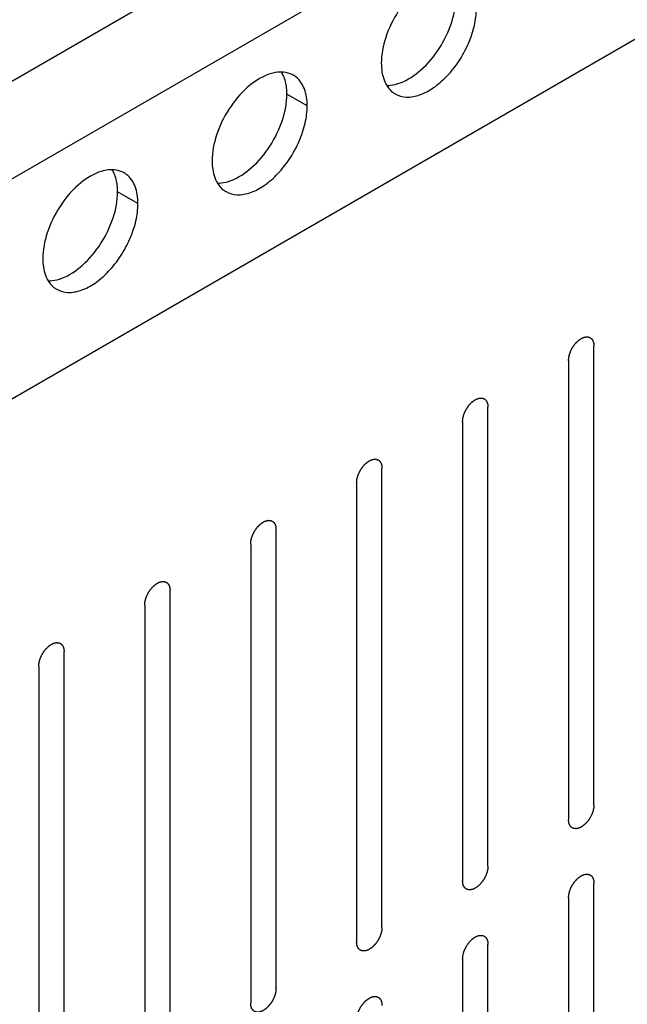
# Model space of a CAD drawing. Header units: inches. Extents: x 5 to 265, y 5 to 171.
# Tile 32 of 212: x 192.47 to 193.74, y 78.89 to 80.94. Entities that reach past the tile are written whole.
import ezdxf

# ---------------------------------------------------------------- set-up
doc = ezdxf.new("R2010")
doc.units = ezdxf.units.IN
doc.header["$LTSCALE"] = 14.96
doc.header["$MEASUREMENT"] = 0
doc.layers.get('0').update_dxf_attribs({"linetype": 'CONTINUOUS'})
doc.layers.add('03_ALL_AXES', color=7, linetype='CONTINUOUS')

msp = doc.modelspace()

# ---------------------------------------------------------------- linework, layer by layer
at = {"color": 7, "linetype": 'Continuous'}
for p, q in [((190.5337, 79.7084), (195.0046, 82.2896)), ((190.5337, 79.5042), (195.0046, 82.0855)), ((190.5337, 79.0445), (195.0046, 81.6258)), ((193.6658, 79.3019), (193.6658, 80.2613)), ((193.6128, 80.2307), (193.6128, 79.2713)), ((193.4445, 79.1741), (193.4445, 80.1335)), ((193.3914, 80.1029), (193.3914, 79.1435)), ((193.2231, 79.0463), (193.2231, 80.0057)), ((193.1701, 79.9751), (193.1701, 79.0157)), ((193.0018, 78.9186), (193.0018, 79.8779)), ((192.9488, 79.8473), (192.9488, 78.8879)), ((192.7805, 78.7908), (192.7805, 79.7502)), ((192.7275, 79.7195), (192.7275, 78.7602)), ((192.5592, 78.663), (192.5592, 79.6224)), ((192.5061, 79.5918), (192.5061, 78.6324)), ((193.6658, 78.1792), (193.6658, 79.1386)), ((193.6128, 79.108), (193.6128, 78.1486)), ((193.4445, 78.0514), (193.4445, 79.0108)), ((193.3914, 78.9802), (193.3914, 78.0208))]:
    msp.add_line(p, q, dxfattribs=at)
for points in [[(193.6128, 80.2307), (193.6128, 80.2312), (193.6129, 80.2322), (193.613, 80.2338), (193.6131, 80.2351), (193.6132, 80.236), (193.6132, 80.2365), (193.6132, 80.2369), (193.6134, 80.2373), (193.6135, 80.2379), (193.6137, 80.2388), (193.614, 80.2402), (193.6143, 80.2416), (193.6145, 80.2425), (193.6147, 80.2431), (193.6147, 80.2435), (193.6149, 80.2439), (193.6151, 80.2445), (193.6155, 80.2454), (193.616, 80.2468), (193.6165, 80.2482), (193.6168, 80.2492), (193.617, 80.2498), (193.6172, 80.2502), (193.6174, 80.2506), (193.6177, 80.2511), (193.6182, 80.2521), (193.6188, 80.2535), (193.6195, 80.2549), (193.62, 80.2558), (193.6203, 80.2564), (193.6205, 80.2568), (193.6208, 80.2572), (193.6211, 80.2577), (193.6217, 80.2586), (193.6225, 80.2599), (193.6234, 80.2611), (193.6239, 80.262), (193.6243, 80.2625), (193.6245, 80.2629), (193.6248, 80.2632), (193.6252, 80.2637), (193.6258, 80.2645), (193.6268, 80.2656), (193.6277, 80.2668), (193.6284, 80.2676), (193.6288, 80.268), (193.6291, 80.2684), (193.6294, 80.2686), (193.6298, 80.269), (193.6305, 80.2697), (193.6316, 80.2707), (193.6326, 80.2716), (193.6333, 80.2723), (193.6337, 80.2727), (193.634, 80.273), (193.6344, 80.2732), (193.6348, 80.2735), (193.6356, 80.274), (193.6366, 80.2748), (193.6377, 80.2755), (193.6385, 80.2761), (193.6389, 80.2764), (193.6393, 80.2766), (193.6396, 80.2767), (193.64, 80.277), (193.6408, 80.2773), (193.6418, 80.2778), (193.6429, 80.2783), (193.6437, 80.2786), (193.6441, 80.2788), (193.6444, 80.279), (193.6447, 80.2791), (193.6451, 80.2792), (193.6459, 80.2793), (193.6469, 80.2796), (193.6479, 80.2798), (193.6487, 80.28), (193.6491, 80.28), (193.6494, 80.2801), (193.6497, 80.2801), (193.65, 80.2801), (193.6507, 80.2801), (193.6517, 80.28), (193.6526, 80.28), (193.6533, 80.28), (193.6537, 80.28), (193.654, 80.28), (193.6542, 80.2799), (193.6545, 80.2797), (193.6551, 80.2795), (193.656, 80.2792), (193.6568, 80.2789), (193.6574, 80.2787), (193.6578, 80.2785), (193.658, 80.2785), (193.6582, 80.2783), (193.6585, 80.2781), (193.659, 80.2777), (193.6597, 80.2771), (193.6603, 80.2765), (193.6608, 80.2761), (193.6611, 80.2759), (193.6613, 80.2758), (193.6615, 80.2755), (193.6617, 80.2752), (193.662, 80.2746), (193.6625, 80.2738), (193.663, 80.273), (193.6634, 80.2724), (193.6636, 80.2721), (193.6638, 80.2719), (193.6638, 80.2716), (193.664, 80.2712), (193.6642, 80.2705), (193.6645, 80.2695), (193.6648, 80.2684), (193.665, 80.2677), (193.6652, 80.2673), (193.6653, 80.2671), (193.6653, 80.2667), (193.6653, 80.2662), (193.6654, 80.2654), (193.6655, 80.2642), (193.6657, 80.2627), (193.6657, 80.2618), (193.6658, 80.2613)], [(193.3914, 80.1029), (193.3915, 80.1034), (193.3916, 80.1045), (193.3917, 80.106), (193.3918, 80.1073), (193.3919, 80.1082), (193.3919, 80.1087), (193.3919, 80.1091), (193.392, 80.1095), (193.3921, 80.1101), (193.3924, 80.1111), (193.3927, 80.1124), (193.393, 80.1138), (193.3932, 80.1148), (193.3933, 80.1153), (193.3934, 80.1157), (193.3936, 80.1161), (193.3938, 80.1167), (193.3941, 80.1177), (193.3946, 80.1191), (193.3952, 80.1204), (193.3955, 80.1214), (193.3957, 80.122), (193.3958, 80.1224), (193.3961, 80.1228), (193.3963, 80.1234), (193.3968, 80.1243), (193.3975, 80.1257), (193.3982, 80.1271), (193.3987, 80.1281), (193.399, 80.1286), (193.3992, 80.129), (193.3994, 80.1294), (193.3998, 80.1299), (193.4004, 80.1308), (193.4012, 80.1321), (193.402, 80.1333), (193.4026, 80.1342), (193.4029, 80.1347), (193.4032, 80.1351), (193.4035, 80.1355), (193.4039, 80.1359), (193.4045, 80.1367), (193.4055, 80.1379), (193.4064, 80.139), (193.4071, 80.1398), (193.4075, 80.1402), (193.4077, 80.1406), (193.4081, 80.1409), (193.4085, 80.1413), (193.4092, 80.1419), (193.4102, 80.1429), (193.4113, 80.1438), (193.412, 80.1445), (193.4124, 80.1449), (193.4127, 80.1452), (193.413, 80.1454), (193.4135, 80.1457), (193.4142, 80.1462), (193.4153, 80.147), (193.4164, 80.1478), (193.4172, 80.1483), (193.4176, 80.1486), (193.4179, 80.1488), (193.4183, 80.149), (193.4187, 80.1492), (193.4194, 80.1495), (193.4205, 80.15), (193.4216, 80.1505), (193.4223, 80.1509), (193.4228, 80.1511), (193.4231, 80.1512), (193.4234, 80.1513), (193.4238, 80.1514), (193.4245, 80.1515), (193.4256, 80.1518), (193.4266, 80.152), (193.4273, 80.1522), (193.4277, 80.1523), (193.4281, 80.1524), (193.4283, 80.1523), (193.4287, 80.1523), (193.4294, 80.1523), (193.4303, 80.1523), (193.4313, 80.1522), (193.432, 80.1522), (193.4323, 80.1522), (193.4326, 80.1522), (193.4329, 80.1521), (193.4332, 80.152), (193.4338, 80.1517), (193.4347, 80.1514), (193.4355, 80.1511), (193.4361, 80.1509), (193.4364, 80.1508), (193.4367, 80.1507), (193.4369, 80.1505), (193.4372, 80.1503), (193.4377, 80.1499), (193.4383, 80.1493), (193.439, 80.1487), (193.4395, 80.1484), (193.4398, 80.1481), (193.44, 80.148), (193.4401, 80.1477), (193.4403, 80.1474), (193.4407, 80.1468), (193.4412, 80.146), (193.4417, 80.1452), (193.4421, 80.1447), (193.4423, 80.1443), (193.4424, 80.1441), (193.4425, 80.1438), (193.4426, 80.1434), (193.4429, 80.1427), (193.4432, 80.1417), (193.4435, 80.1407), (193.4437, 80.14), (193.4438, 80.1396), (193.444, 80.1393), (193.444, 80.1389), (193.444, 80.1384), (193.4441, 80.1376), (193.4442, 80.1364), (193.4443, 80.1349), (193.4444, 80.134), (193.4445, 80.1335)], [(193.1701, 79.9751), (193.1701, 79.9756), (193.1702, 79.9767), (193.1704, 79.9782), (193.1705, 79.9795), (193.1705, 79.9804), (193.1706, 79.981), (193.1706, 79.9813), (193.1707, 79.9818), (193.1708, 79.9823), (193.171, 79.9833), (193.1714, 79.9846), (193.1717, 79.986), (193.1719, 79.987), (193.172, 79.9875), (193.1721, 79.9879), (193.1723, 79.9884), (193.1725, 79.9889), (193.1728, 79.9899), (193.1733, 79.9913), (193.1738, 79.9927), (193.1742, 79.9936), (193.1744, 79.9942), (193.1745, 79.9946), (193.1747, 79.995), (193.175, 79.9956), (193.1755, 79.9965), (193.1762, 79.9979), (193.1769, 79.9993), (193.1774, 80.0003), (193.1777, 80.0008), (193.1779, 80.0013), (193.1781, 80.0016), (193.1785, 80.0021), (193.179, 80.003), (193.1799, 80.0043), (193.1807, 80.0056), (193.1813, 80.0065), (193.1816, 80.007), (193.1819, 80.0074), (193.1822, 80.0077), (193.1825, 80.0081), (193.1832, 80.0089), (193.1841, 80.0101), (193.1851, 80.0112), (193.1858, 80.012), (193.1861, 80.0125), (193.1864, 80.0128), (193.1867, 80.0131), (193.1872, 80.0135), (193.1879, 80.0141), (193.1889, 80.0151), (193.1899, 80.0161), (193.1907, 80.0167), (193.1911, 80.0171), (193.1914, 80.0174), (193.1917, 80.0176), (193.1921, 80.0179), (193.1929, 80.0185), (193.194, 80.0192), (193.1951, 80.02), (193.1959, 80.0205), (193.1963, 80.0208), (193.1966, 80.0211), (193.1969, 80.0212), (193.1974, 80.0214), (193.1981, 80.0217), (193.1992, 80.0222), (193.2003, 80.0227), (193.201, 80.0231), (193.2014, 80.0233), (193.2018, 80.0235), (193.2021, 80.0235), (193.2025, 80.0236), (193.2032, 80.0238), (193.2042, 80.024), (193.2053, 80.0242), (193.206, 80.0244), (193.2064, 80.0245), (193.2067, 80.0246), (193.207, 80.0245), (193.2074, 80.0245), (193.2081, 80.0245), (193.209, 80.0245), (193.21, 80.0244), (193.2106, 80.0244), (193.211, 80.0244), (193.2113, 80.0244), (193.2115, 80.0243), (193.2119, 80.0242), (193.2125, 80.024), (193.2133, 80.0236), (193.2142, 80.0233), (193.2148, 80.0231), (193.2151, 80.023), (193.2154, 80.0229), (193.2156, 80.0227), (193.2159, 80.0225), (193.2163, 80.0221), (193.217, 80.0215), (193.2177, 80.021), (193.2182, 80.0206), (193.2184, 80.0203), (193.2187, 80.0202), (193.2188, 80.0199), (193.219, 80.0196), (193.2194, 80.019), (193.2199, 80.0182), (193.2204, 80.0174), (193.2207, 80.0169), (193.2209, 80.0166), (193.2211, 80.0163), (193.2212, 80.016), (193.2213, 80.0156), (193.2215, 80.0149), (193.2219, 80.0139), (193.2222, 80.0129), (193.2224, 80.0122), (193.2225, 80.0118), (193.2226, 80.0115), (193.2226, 80.0111), (193.2227, 80.0106), (193.2228, 80.0098), (193.2229, 80.0086), (193.223, 80.0072), (193.2231, 80.0062), (193.2231, 80.0057)], [(192.9488, 79.8473), (192.9488, 79.8479), (192.9489, 79.8489), (192.949, 79.8504), (192.9491, 79.8518), (192.9492, 79.8527), (192.9493, 79.8532), (192.9493, 79.8536), (192.9494, 79.854), (192.9495, 79.8545), (192.9497, 79.8555), (192.95, 79.8569), (192.9503, 79.8582), (192.9506, 79.8592), (192.9507, 79.8597), (192.9508, 79.8602), (192.9509, 79.8606), (192.9511, 79.8611), (192.9515, 79.8621), (192.952, 79.8635), (192.9525, 79.8649), (192.9529, 79.8659), (192.9531, 79.8664), (192.9532, 79.8668), (192.9534, 79.8672), (192.9537, 79.8678), (192.9542, 79.8688), (192.9549, 79.8701), (192.9556, 79.8715), (192.9561, 79.8725), (192.9563, 79.873), (192.9565, 79.8735), (192.9568, 79.8738), (192.9571, 79.8744), (192.9577, 79.8752), (192.9585, 79.8765), (192.9594, 79.8778), (192.96, 79.8787), (192.9603, 79.8792), (192.9605, 79.8796), (192.9608, 79.8799), (192.9612, 79.8804), (192.9619, 79.8812), (192.9628, 79.8823), (192.9638, 79.8834), (192.9644, 79.8842), (192.9648, 79.8847), (192.9651, 79.885), (192.9654, 79.8853), (192.9658, 79.8857), (192.9666, 79.8864), (192.9676, 79.8873), (192.9686, 79.8883), (192.9693, 79.889), (192.9697, 79.8893), (192.9701, 79.8896), (192.9704, 79.8899), (192.9708, 79.8902), (192.9716, 79.8907), (192.9727, 79.8914), (192.9738, 79.8922), (192.9745, 79.8927), (192.975, 79.893), (192.9753, 79.8933), (192.9756, 79.8934), (192.976, 79.8936), (192.9768, 79.894), (192.9779, 79.8945), (192.9789, 79.8949), (192.9797, 79.8953), (192.9801, 79.8955), (192.9805, 79.8957), (192.9808, 79.8957), (192.9812, 79.8958), (192.9819, 79.896), (192.9829, 79.8962), (192.984, 79.8964), (192.9847, 79.8966), (192.9851, 79.8967), (192.9854, 79.8968), (192.9857, 79.8968), (192.9861, 79.8968), (192.9867, 79.8967), (192.9877, 79.8967), (192.9886, 79.8967), (192.9893, 79.8966), (192.9897, 79.8966), (192.99, 79.8966), (192.9902, 79.8965), (192.9906, 79.8964), (192.9912, 79.8962), (192.992, 79.8959), (192.9929, 79.8956), (192.9935, 79.8953), (192.9938, 79.8952), (192.9941, 79.8951), (192.9942, 79.8949), (192.9945, 79.8947), (192.995, 79.8943), (192.9957, 79.8938), (192.9964, 79.8932), (192.9969, 79.8928), (192.9971, 79.8926), (192.9973, 79.8924), (192.9975, 79.8921), (192.9977, 79.8918), (192.998, 79.8913), (192.9986, 79.8905), (192.9991, 79.8897), (192.9994, 79.8891), (192.9996, 79.8888), (192.9998, 79.8886), (192.9999, 79.8882), (193, 79.8878), (193.0002, 79.8871), (193.0005, 79.8861), (193.0008, 79.8851), (193.0011, 79.8844), (193.0012, 79.884), (193.0013, 79.8837), (193.0013, 79.8833), (193.0014, 79.8829), (193.0014, 79.882), (193.0016, 79.8808), (193.0017, 79.8794), (193.0018, 79.8784), (193.0018, 79.8779)], [(192.7275, 79.7195), (192.7275, 79.7201), (192.7276, 79.7211), (192.7277, 79.7227), (192.7278, 79.724), (192.7279, 79.7249), (192.7279, 79.7254), (192.7279, 79.7258), (192.7281, 79.7262), (192.7282, 79.7267), (192.7284, 79.7277), (192.7287, 79.7291), (192.729, 79.7305), (192.7292, 79.7314), (192.7294, 79.732), (192.7294, 79.7324), (192.7296, 79.7328), (192.7298, 79.7333), (192.7302, 79.7343), (192.7307, 79.7357), (192.7312, 79.7371), (192.7315, 79.7381), (192.7317, 79.7386), (192.7319, 79.7391), (192.7321, 79.7395), (192.7324, 79.74), (192.7329, 79.741), (192.7336, 79.7424), (192.7343, 79.7437), (192.7347, 79.7447), (192.735, 79.7453), (192.7352, 79.7457), (192.7355, 79.7461), (192.7358, 79.7466), (192.7364, 79.7475), (192.7372, 79.7487), (192.7381, 79.75), (192.7386, 79.7509), (192.739, 79.7514), (192.7392, 79.7518), (192.7395, 79.7521), (192.7399, 79.7526), (192.7406, 79.7534), (192.7415, 79.7545), (192.7425, 79.7557), (192.7431, 79.7564), (192.7435, 79.7569), (192.7438, 79.7573), (192.7441, 79.7575), (192.7445, 79.7579), (192.7452, 79.7586), (192.7463, 79.7595), (192.7473, 79.7605), (192.748, 79.7612), (192.7484, 79.7616), (192.7487, 79.7619), (192.7491, 79.7621), (192.7495, 79.7624), (192.7503, 79.7629), (192.7514, 79.7637), (192.7524, 79.7644), (192.7532, 79.765), (192.7536, 79.7652), (192.754, 79.7655), (192.7543, 79.7656), (192.7547, 79.7658), (192.7555, 79.7662), (192.7565, 79.7667), (192.7576, 79.7672), (192.7584, 79.7675), (192.7588, 79.7677), (192.7591, 79.7679), (192.7594, 79.7679), (192.7598, 79.768), (192.7606, 79.7682), (192.7616, 79.7684), (192.7626, 79.7687), (192.7634, 79.7688), (192.7638, 79.7689), (192.7641, 79.769), (192.7644, 79.769), (192.7647, 79.769), (192.7654, 79.7689), (192.7664, 79.7689), (192.7673, 79.7689), (192.768, 79.7689), (192.7684, 79.7688), (192.7687, 79.7689), (192.7689, 79.7687), (192.7692, 79.7686), (192.7698, 79.7684), (192.7707, 79.7681), (192.7715, 79.7678), (192.7721, 79.7676), (192.7725, 79.7674), (192.7727, 79.7674), (192.7729, 79.7672), (192.7732, 79.7669), (192.7737, 79.7665), (192.7744, 79.766), (192.775, 79.7654), (192.7755, 79.765), (192.7758, 79.7648), (192.776, 79.7646), (192.7762, 79.7644), (192.7764, 79.7641), (192.7767, 79.7635), (192.7772, 79.7627), (192.7777, 79.7619), (192.7781, 79.7613), (192.7783, 79.761), (192.7785, 79.7608), (192.7785, 79.7605), (192.7787, 79.7601), (192.7789, 79.7593), (192.7792, 79.7583), (192.7795, 79.7573), (192.7797, 79.7566), (192.7799, 79.7562), (192.78, 79.7559), (192.78, 79.7556), (192.78, 79.7551), (192.7801, 79.7542), (192.7802, 79.753), (192.7804, 79.7516), (192.7804, 79.7506), (192.7805, 79.7502)], [(192.5061, 79.5918), (192.5062, 79.5923), (192.5063, 79.5933), (192.5064, 79.5949), (192.5065, 79.5962), (192.5066, 79.5971), (192.5066, 79.5976), (192.5066, 79.598), (192.5067, 79.5984), (192.5069, 79.599), (192.5071, 79.5999), (192.5074, 79.6013), (192.5077, 79.6027), (192.5079, 79.6036), (192.508, 79.6042), (192.5081, 79.6046), (192.5083, 79.605), (192.5085, 79.6056), (192.5088, 79.6065), (192.5093, 79.6079), (192.5099, 79.6093), (192.5102, 79.6103), (192.5104, 79.6109), (192.5105, 79.6113), (192.5108, 79.6117), (192.511, 79.6122), (192.5115, 79.6132), (192.5122, 79.6146), (192.5129, 79.616), (192.5134, 79.6169), (192.5137, 79.6175), (192.5139, 79.6179), (192.5142, 79.6183), (192.5145, 79.6188), (192.5151, 79.6197), (192.5159, 79.621), (192.5167, 79.6222), (192.5173, 79.6231), (192.5177, 79.6236), (192.5179, 79.624), (192.5182, 79.6243), (192.5186, 79.6248), (192.5192, 79.6256), (192.5202, 79.6267), (192.5211, 79.6279), (192.5218, 79.6287), (192.5222, 79.6291), (192.5225, 79.6295), (192.5228, 79.6297), (192.5232, 79.6301), (192.5239, 79.6308), (192.5249, 79.6318), (192.526, 79.6327), (192.5267, 79.6334), (192.5271, 79.6338), (192.5274, 79.6341), (192.5277, 79.6343), (192.5282, 79.6346), (192.5289, 79.6351), (192.53, 79.6359), (192.5311, 79.6366), (192.5319, 79.6372), (192.5323, 79.6375), (192.5327, 79.6377), (192.533, 79.6378), (192.5334, 79.638), (192.5342, 79.6384), (192.5352, 79.6389), (192.5363, 79.6394), (192.537, 79.6397), (192.5375, 79.6399), (192.5378, 79.6401), (192.5381, 79.6402), (192.5385, 79.6403), (192.5392, 79.6404), (192.5403, 79.6407), (192.5413, 79.6409), (192.542, 79.6411), (192.5424, 79.6411), (192.5428, 79.6412), (192.543, 79.6412), (192.5434, 79.6412), (192.5441, 79.6412), (192.545, 79.6411), (192.546, 79.6411), (192.5467, 79.6411), (192.547, 79.6411), (192.5473, 79.6411), (192.5476, 79.641), (192.5479, 79.6408), (192.5485, 79.6406), (192.5494, 79.6403), (192.5502, 79.64), (192.5508, 79.6398), (192.5511, 79.6396), (192.5514, 79.6396), (192.5516, 79.6394), (192.5519, 79.6392), (192.5524, 79.6388), (192.553, 79.6382), (192.5537, 79.6376), (192.5542, 79.6372), (192.5545, 79.637), (192.5547, 79.6369), (192.5548, 79.6366), (192.555, 79.6363), (192.5554, 79.6357), (192.5559, 79.6349), (192.5564, 79.6341), (192.5568, 79.6335), (192.557, 79.6332), (192.5571, 79.633), (192.5572, 79.6327), (192.5574, 79.6323), (192.5576, 79.6316), (192.5579, 79.6306), (192.5582, 79.6295), (192.5584, 79.6288), (192.5585, 79.6284), (192.5587, 79.6282), (192.5587, 79.6278), (192.5587, 79.6273), (192.5588, 79.6265), (192.5589, 79.6253), (192.559, 79.6238), (192.5591, 79.6229), (192.5592, 79.6224)], [(193.6658, 79.3019), (193.6657, 79.3014), (193.6657, 79.3003), (193.6655, 79.2988), (193.6654, 79.2975), (193.6654, 79.2966), (193.6653, 79.296), (193.6653, 79.2957), (193.6652, 79.2952), (193.6651, 79.2947), (193.6648, 79.2937), (193.6645, 79.2924), (193.6642, 79.291), (193.664, 79.29), (193.6639, 79.2895), (193.6638, 79.2891), (193.6636, 79.2887), (193.6634, 79.2881), (193.6631, 79.2871), (193.6626, 79.2857), (193.6621, 79.2843), (193.6617, 79.2834), (193.6615, 79.2828), (193.6614, 79.2824), (193.6611, 79.282), (193.6609, 79.2814), (193.6604, 79.2805), (193.6597, 79.2791), (193.659, 79.2777), (193.6585, 79.2767), (193.6582, 79.2762), (193.658, 79.2758), (193.6578, 79.2754), (193.6574, 79.2749), (193.6568, 79.274), (193.656, 79.2727), (193.6552, 79.2714), (193.6546, 79.2706), (193.6543, 79.27), (193.654, 79.2697), (193.6537, 79.2693), (193.6534, 79.2689), (193.6527, 79.2681), (193.6517, 79.2669), (193.6508, 79.2658), (193.6501, 79.265), (193.6497, 79.2646), (193.6495, 79.2642), (193.6491, 79.2639), (193.6487, 79.2635), (193.648, 79.2629), (193.647, 79.2619), (193.646, 79.2609), (193.6452, 79.2603), (193.6448, 79.2599), (193.6445, 79.2596), (193.6442, 79.2594), (193.6437, 79.2591), (193.643, 79.2585), (193.6419, 79.2578), (193.6408, 79.257), (193.64, 79.2565), (193.6396, 79.2562), (193.6393, 79.2559), (193.6389, 79.2558), (193.6385, 79.2556), (193.6378, 79.2553), (193.6367, 79.2548), (193.6356, 79.2543), (193.6349, 79.2539), (193.6344, 79.2537), (193.6341, 79.2536), (193.6338, 79.2535), (193.6334, 79.2534), (193.6327, 79.2533), (193.6316, 79.253), (193.6306, 79.2528), (193.6299, 79.2526), (193.6295, 79.2525), (193.6292, 79.2524), (193.6289, 79.2525), (193.6285, 79.2525), (193.6278, 79.2525), (193.6269, 79.2525), (193.6259, 79.2526), (193.6253, 79.2526), (193.6249, 79.2526), (193.6246, 79.2526), (193.6243, 79.2527), (193.624, 79.2528), (193.6234, 79.2531), (193.6226, 79.2534), (193.6217, 79.2537), (193.6211, 79.2539), (193.6208, 79.254), (193.6205, 79.2541), (193.6203, 79.2543), (193.62, 79.2545), (193.6196, 79.2549), (193.6189, 79.2555), (193.6182, 79.256), (193.6177, 79.2564), (193.6174, 79.2567), (193.6172, 79.2568), (193.6171, 79.2571), (193.6169, 79.2574), (193.6165, 79.258), (193.616, 79.2588), (193.6155, 79.2596), (193.6151, 79.2601), (193.6149, 79.2605), (193.6148, 79.2607), (193.6147, 79.261), (193.6146, 79.2614), (193.6143, 79.2621), (193.614, 79.2631), (193.6137, 79.2641), (193.6135, 79.2648), (193.6134, 79.2652), (193.6133, 79.2655), (193.6132, 79.2659), (193.6132, 79.2664), (193.6131, 79.2672), (193.613, 79.2684), (193.6129, 79.2698), (193.6128, 79.2708), (193.6128, 79.2713)], [(193.4445, 79.1741), (193.4444, 79.1736), (193.4443, 79.1726), (193.4442, 79.171), (193.4441, 79.1697), (193.444, 79.1688), (193.444, 79.1683), (193.444, 79.1679), (193.4439, 79.1675), (193.4437, 79.1669), (193.4435, 79.166), (193.4432, 79.1646), (193.4429, 79.1632), (193.4427, 79.1623), (193.4425, 79.1617), (193.4425, 79.1613), (193.4423, 79.1609), (193.4421, 79.1603), (193.4417, 79.1593), (193.4412, 79.158), (193.4407, 79.1566), (193.4404, 79.1556), (193.4402, 79.155), (193.44, 79.1546), (193.4398, 79.1542), (193.4395, 79.1536), (193.4391, 79.1527), (193.4384, 79.1513), (193.4377, 79.1499), (193.4372, 79.149), (193.4369, 79.1484), (193.4367, 79.148), (193.4364, 79.1476), (193.4361, 79.1471), (193.4355, 79.1462), (193.4347, 79.1449), (193.4339, 79.1437), (193.4333, 79.1428), (193.4329, 79.1423), (193.4327, 79.1419), (193.4324, 79.1415), (193.432, 79.1411), (193.4314, 79.1403), (193.4304, 79.1392), (193.4295, 79.138), (193.4288, 79.1372), (193.4284, 79.1368), (193.4281, 79.1364), (193.4278, 79.1361), (193.4274, 79.1358), (193.4267, 79.1351), (193.4257, 79.1341), (193.4246, 79.1332), (193.4239, 79.1325), (193.4235, 79.1321), (193.4232, 79.1318), (193.4229, 79.1316), (193.4224, 79.1313), (193.4217, 79.1308), (193.4206, 79.13), (193.4195, 79.1293), (193.4187, 79.1287), (193.4183, 79.1284), (193.4179, 79.1282), (193.4176, 79.128), (193.4172, 79.1278), (193.4164, 79.1275), (193.4154, 79.127), (193.4143, 79.1265), (193.4135, 79.1261), (193.4131, 79.126), (193.4128, 79.1258), (193.4125, 79.1257), (193.4121, 79.1256), (193.4113, 79.1255), (193.4103, 79.1252), (193.4093, 79.125), (193.4086, 79.1248), (193.4082, 79.1247), (193.4078, 79.1246), (193.4076, 79.1247), (193.4072, 79.1247), (193.4065, 79.1247), (193.4056, 79.1247), (193.4046, 79.1248), (193.4039, 79.1248), (193.4036, 79.1248), (193.4033, 79.1248), (193.403, 79.1249), (193.4027, 79.125), (193.4021, 79.1253), (193.4012, 79.1256), (193.4004, 79.1259), (193.3998, 79.1261), (193.3995, 79.1262), (193.3992, 79.1263), (193.399, 79.1265), (193.3987, 79.1267), (193.3982, 79.1271), (193.3976, 79.1277), (193.3969, 79.1283), (193.3964, 79.1287), (193.3961, 79.1289), (193.3959, 79.129), (193.3958, 79.1293), (193.3956, 79.1296), (193.3952, 79.1302), (193.3947, 79.131), (193.3942, 79.1318), (193.3938, 79.1323), (193.3936, 79.1327), (193.3934, 79.1329), (193.3934, 79.1332), (193.3932, 79.1336), (193.393, 79.1343), (193.3927, 79.1353), (193.3924, 79.1363), (193.3922, 79.137), (193.392, 79.1375), (193.3919, 79.1377), (193.3919, 79.1381), (193.3919, 79.1386), (193.3918, 79.1394), (193.3917, 79.1406), (193.3916, 79.1421), (193.3915, 79.143), (193.3914, 79.1435)], [(193.6128, 79.108), (193.6128, 79.1085), (193.6129, 79.1095), (193.613, 79.1111), (193.6131, 79.1124), (193.6132, 79.1133), (193.6132, 79.1138), (193.6132, 79.1142), (193.6134, 79.1146), (193.6135, 79.1152), (193.6137, 79.1161), (193.614, 79.1175), (193.6143, 79.1189), (193.6145, 79.1198), (193.6147, 79.1204), (193.6147, 79.1208), (193.6149, 79.1212), (193.6151, 79.1218), (193.6155, 79.1228), (193.616, 79.1241), (193.6165, 79.1255), (193.6168, 79.1265), (193.617, 79.1271), (193.6172, 79.1275), (193.6174, 79.1279), (193.6177, 79.1285), (193.6182, 79.1294), (193.6188, 79.1308), (193.6195, 79.1322), (193.62, 79.1331), (193.6203, 79.1337), (193.6205, 79.1341), (193.6208, 79.1345), (193.6211, 79.135), (193.6217, 79.1359), (193.6225, 79.1372), (193.6234, 79.1384), (193.6239, 79.1393), (193.6243, 79.1398), (193.6245, 79.1402), (193.6248, 79.1406), (193.6252, 79.141), (193.6258, 79.1418), (193.6268, 79.1429), (193.6277, 79.1441), (193.6284, 79.1449), (193.6288, 79.1453), (193.6291, 79.1457), (193.6294, 79.146), (193.6298, 79.1463), (193.6305, 79.147), (193.6316, 79.148), (193.6326, 79.1489), (193.6333, 79.1496), (193.6337, 79.15), (193.634, 79.1503), (193.6344, 79.1505), (193.6348, 79.1508), (193.6356, 79.1513), (193.6366, 79.1521), (193.6377, 79.1528), (193.6385, 79.1534), (193.6389, 79.1537), (193.6393, 79.1539), (193.6396, 79.1541), (193.64, 79.1543), (193.6408, 79.1546), (193.6418, 79.1551), (193.6429, 79.1556), (193.6437, 79.156), (193.6441, 79.1561), (193.6444, 79.1563), (193.6447, 79.1564), (193.6451, 79.1565), (193.6459, 79.1566), (193.6469, 79.1569), (193.6479, 79.1571), (193.6487, 79.1573), (193.6491, 79.1574), (193.6494, 79.1575), (193.6497, 79.1574), (193.65, 79.1574), (193.6507, 79.1574), (193.6517, 79.1574), (193.6526, 79.1573), (193.6533, 79.1573), (193.6537, 79.1573), (193.654, 79.1573), (193.6542, 79.1572), (193.6545, 79.157), (193.6551, 79.1568), (193.656, 79.1565), (193.6568, 79.1562), (193.6574, 79.156), (193.6578, 79.1559), (193.658, 79.1558), (193.6582, 79.1556), (193.6585, 79.1554), (193.659, 79.155), (193.6597, 79.1544), (193.6603, 79.1538), (193.6608, 79.1534), (193.6611, 79.1532), (193.6613, 79.1531), (193.6615, 79.1528), (193.6617, 79.1525), (193.662, 79.1519), (193.6625, 79.1511), (193.663, 79.1503), (193.6634, 79.1498), (193.6636, 79.1494), (193.6638, 79.1492), (193.6638, 79.1489), (193.664, 79.1485), (193.6642, 79.1478), (193.6645, 79.1468), (193.6648, 79.1458), (193.665, 79.1451), (193.6652, 79.1446), (193.6653, 79.1444), (193.6653, 79.144), (193.6653, 79.1435), (193.6654, 79.1427), (193.6655, 79.1415), (193.6657, 79.14), (193.6657, 79.1391), (193.6658, 79.1386)], [(193.2231, 79.0463), (193.2231, 79.0458), (193.223, 79.0448), (193.2229, 79.0432), (193.2228, 79.0419), (193.2227, 79.041), (193.2227, 79.0405), (193.2226, 79.0401), (193.2225, 79.0397), (193.2224, 79.0391), (193.2222, 79.0382), (193.2219, 79.0368), (193.2216, 79.0354), (193.2214, 79.0345), (193.2212, 79.0339), (193.2212, 79.0335), (193.221, 79.0331), (193.2208, 79.0325), (193.2204, 79.0316), (193.2199, 79.0302), (193.2194, 79.0288), (193.2191, 79.0278), (193.2189, 79.0273), (193.2187, 79.0268), (193.2185, 79.0264), (193.2182, 79.0259), (193.2177, 79.0249), (193.217, 79.0235), (193.2163, 79.0221), (193.2159, 79.0212), (193.2156, 79.0206), (193.2154, 79.0202), (193.2151, 79.0198), (193.2148, 79.0193), (193.2142, 79.0184), (193.2134, 79.0172), (193.2125, 79.0159), (193.212, 79.015), (193.2116, 79.0145), (193.2114, 79.0141), (193.2111, 79.0138), (193.2107, 79.0133), (193.21, 79.0125), (193.2091, 79.0114), (193.2081, 79.0102), (193.2075, 79.0094), (193.2071, 79.009), (193.2068, 79.0086), (193.2065, 79.0084), (193.2061, 79.008), (193.2054, 79.0073), (193.2043, 79.0063), (193.2033, 79.0054), (193.2026, 79.0047), (193.2022, 79.0043), (193.2019, 79.004), (193.2015, 79.0038), (193.2011, 79.0035), (193.2003, 79.003), (193.1992, 79.0022), (193.1981, 79.0015), (193.1974, 79.0009), (193.1969, 79.0006), (193.1966, 79.0004), (193.1963, 79.0003), (193.1959, 79.0001), (193.1951, 78.9997), (193.194, 78.9992), (193.193, 78.9987), (193.1922, 78.9984), (193.1918, 78.9982), (193.1915, 78.998), (193.1912, 78.998), (193.1907, 78.9979), (193.19, 78.9977), (193.189, 78.9975), (193.188, 78.9972), (193.1872, 78.997), (193.1868, 78.997), (193.1865, 78.9969), (193.1862, 78.9969), (193.1858, 78.9969), (193.1852, 78.9969), (193.1842, 78.997), (193.1833, 78.997), (193.1826, 78.997), (193.1822, 78.9971), (193.1819, 78.997), (193.1817, 78.9972), (193.1814, 78.9973), (193.1808, 78.9975), (193.1799, 78.9978), (193.1791, 78.9981), (193.1785, 78.9983), (193.1781, 78.9985), (193.1779, 78.9985), (193.1777, 78.9987), (193.1774, 78.9989), (193.1769, 78.9993), (193.1762, 78.9999), (193.1755, 79.0005), (193.1751, 79.0009), (193.1748, 79.0011), (193.1746, 79.0013), (193.1744, 79.0015), (193.1742, 79.0018), (193.1739, 79.0024), (193.1734, 79.0032), (193.1729, 79.004), (193.1725, 79.0046), (193.1723, 79.0049), (193.1721, 79.0051), (193.172, 79.0054), (193.1719, 79.0058), (193.1717, 79.0065), (193.1714, 79.0075), (193.1711, 79.0086), (193.1708, 79.0093), (193.1707, 79.0097), (193.1706, 79.01), (193.1706, 79.0103), (193.1705, 79.0108), (193.1705, 79.0116), (193.1704, 79.0128), (193.1702, 79.0143), (193.1701, 79.0152), (193.1701, 79.0157)], [(193.3914, 78.9802), (193.3915, 78.9807), (193.3916, 78.9818), (193.3917, 78.9833), (193.3918, 78.9846), (193.3919, 78.9855), (193.3919, 78.9861), (193.3919, 78.9864), (193.392, 78.9869), (193.3921, 78.9874), (193.3924, 78.9884), (193.3927, 78.9897), (193.393, 78.9911), (193.3932, 78.9921), (193.3933, 78.9926), (193.3934, 78.993), (193.3936, 78.9934), (193.3938, 78.994), (193.3941, 78.995), (193.3946, 78.9964), (193.3952, 78.9978), (193.3955, 78.9987), (193.3957, 78.9993), (193.3958, 78.9997), (193.3961, 79.0001), (193.3963, 79.0007), (193.3968, 79.0016), (193.3975, 79.003), (193.3982, 79.0044), (193.3987, 79.0054), (193.399, 79.0059), (193.3992, 79.0063), (193.3994, 79.0067), (193.3998, 79.0072), (193.4004, 79.0081), (193.4012, 79.0094), (193.402, 79.0107), (193.4026, 79.0115), (193.4029, 79.0121), (193.4032, 79.0124), (193.4035, 79.0128), (193.4039, 79.0132), (193.4045, 79.014), (193.4055, 79.0152), (193.4064, 79.0163), (193.4071, 79.0171), (193.4075, 79.0175), (193.4077, 79.0179), (193.4081, 79.0182), (193.4085, 79.0186), (193.4092, 79.0192), (193.4102, 79.0202), (193.4113, 79.0212), (193.412, 79.0218), (193.4124, 79.0222), (193.4127, 79.0225), (193.413, 79.0227), (193.4135, 79.023), (193.4142, 79.0236), (193.4153, 79.0243), (193.4164, 79.0251), (193.4172, 79.0256), (193.4176, 79.0259), (193.4179, 79.0262), (193.4183, 79.0263), (193.4187, 79.0265), (193.4194, 79.0268), (193.4205, 79.0273), (193.4216, 79.0278), (193.4223, 79.0282), (193.4228, 79.0284), (193.4231, 79.0285), (193.4234, 79.0286), (193.4238, 79.0287), (193.4245, 79.0288), (193.4256, 79.0291), (193.4266, 79.0293), (193.4273, 79.0295), (193.4277, 79.0296), (193.4281, 79.0297), (193.4283, 79.0296), (193.4287, 79.0296), (193.4294, 79.0296), (193.4303, 79.0296), (193.4313, 79.0295), (193.432, 79.0295), (193.4323, 79.0295), (193.4326, 79.0295), (193.4329, 79.0294), (193.4332, 79.0293), (193.4338, 79.029), (193.4347, 79.0287), (193.4355, 79.0284), (193.4361, 79.0282), (193.4364, 79.0281), (193.4367, 79.028), (193.4369, 79.0278), (193.4372, 79.0276), (193.4377, 79.0272), (193.4383, 79.0266), (193.439, 79.0261), (193.4395, 79.0257), (193.4398, 79.0254), (193.44, 79.0253), (193.4401, 79.025), (193.4403, 79.0247), (193.4407, 79.0241), (193.4412, 79.0233), (193.4417, 79.0225), (193.4421, 79.022), (193.4423, 79.0216), (193.4424, 79.0214), (193.4425, 79.0211), (193.4426, 79.0207), (193.4429, 79.02), (193.4432, 79.019), (193.4435, 79.018), (193.4437, 79.0173), (193.4438, 79.0169), (193.444, 79.0166), (193.444, 79.0162), (193.444, 79.0157), (193.4441, 79.0149), (193.4442, 79.0137), (193.4443, 79.0123), (193.4444, 79.0113), (193.4445, 79.0108)], [(193.0018, 78.9186), (193.0018, 78.918), (193.0017, 78.917), (193.0016, 78.9154), (193.0015, 78.9141), (193.0014, 78.9132), (193.0013, 78.9127), (193.0013, 78.9123), (193.0012, 78.9119), (193.0011, 78.9114), (193.0009, 78.9104), (193.0006, 78.909), (193.0002, 78.9077), (193, 78.9067), (192.9999, 78.9061), (192.9998, 78.9057), (192.9997, 78.9053), (192.9995, 78.9048), (192.9991, 78.9038), (192.9986, 78.9024), (192.9981, 78.901), (192.9977, 78.9), (192.9975, 78.8995), (192.9974, 78.8991), (192.9972, 78.8986), (192.9969, 78.8981), (192.9964, 78.8971), (192.9957, 78.8957), (192.995, 78.8944), (192.9945, 78.8934), (192.9943, 78.8928), (192.9941, 78.8924), (192.9938, 78.892), (192.9935, 78.8915), (192.9929, 78.8906), (192.992, 78.8894), (192.9912, 78.8881), (192.9906, 78.8872), (192.9903, 78.8867), (192.9901, 78.8863), (192.9898, 78.886), (192.9894, 78.8855), (192.9887, 78.8847), (192.9878, 78.8836), (192.9868, 78.8825), (192.9862, 78.8817), (192.9858, 78.8812), (192.9855, 78.8808), (192.9852, 78.8806), (192.9848, 78.8802), (192.984, 78.8795), (192.983, 78.8786), (192.982, 78.8776), (192.9813, 78.8769), (192.9808, 78.8766), (192.9805, 78.8762), (192.9802, 78.876), (192.9798, 78.8757), (192.979, 78.8752), (192.9779, 78.8744), (192.9768, 78.8737), (192.9761, 78.8732), (192.9756, 78.8729), (192.9753, 78.8726), (192.975, 78.8725), (192.9745, 78.8723), (192.9738, 78.8719), (192.9727, 78.8714), (192.9716, 78.8709), (192.9709, 78.8706), (192.9705, 78.8704), (192.9701, 78.8702), (192.9698, 78.8702), (192.9694, 78.8701), (192.9687, 78.8699), (192.9677, 78.8697), (192.9666, 78.8694), (192.9659, 78.8693), (192.9655, 78.8692), (192.9652, 78.8691), (192.9649, 78.8691), (192.9645, 78.8691), (192.9639, 78.8692), (192.9629, 78.8692), (192.962, 78.8692), (192.9613, 78.8692), (192.9609, 78.8693), (192.9606, 78.8693), (192.9604, 78.8694), (192.96, 78.8695), (192.9594, 78.8697), (192.9586, 78.87), (192.9577, 78.8703), (192.9571, 78.8706), (192.9568, 78.8707), (192.9565, 78.8708), (192.9563, 78.8709), (192.9561, 78.8712), (192.9556, 78.8716), (192.9549, 78.8721), (192.9542, 78.8727), (192.9537, 78.8731), (192.9535, 78.8733), (192.9532, 78.8735), (192.9531, 78.8737), (192.9529, 78.8741), (192.9526, 78.8746), (192.952, 78.8754), (192.9515, 78.8762), (192.9512, 78.8768), (192.951, 78.8771), (192.9508, 78.8773), (192.9507, 78.8777), (192.9506, 78.8781), (192.9504, 78.8788), (192.9501, 78.8798), (192.9497, 78.8808), (192.9495, 78.8815), (192.9494, 78.8819), (192.9493, 78.8822), (192.9493, 78.8826), (192.9492, 78.883), (192.9492, 78.8839), (192.949, 78.8851), (192.9489, 78.8865), (192.9488, 78.8875), (192.9488, 78.8879)], [(193.1701, 78.8524), (193.1701, 78.8529), (193.1702, 78.854), (193.1704, 78.8555), (193.1705, 78.8568), (193.1705, 78.8577), (193.1706, 78.8583), (193.1706, 78.8587), (193.1707, 78.8591), (193.1708, 78.8596), (193.171, 78.8606), (193.1714, 78.862), (193.1717, 78.8633), (193.1719, 78.8643), (193.172, 78.8648), (193.1721, 78.8652), (193.1723, 78.8657), (193.1725, 78.8662), (193.1728, 78.8672), (193.1733, 78.8686), (193.1738, 78.87), (193.1742, 78.8709), (193.1744, 78.8715), (193.1745, 78.8719), (193.1747, 78.8723), (193.175, 78.8729), (193.1755, 78.8739), (193.1762, 78.8752), (193.1769, 78.8766), (193.1774, 78.8776), (193.1777, 78.8781), (193.1779, 78.8786), (193.1781, 78.8789), (193.1785, 78.8794), (193.179, 78.8803), (193.1799, 78.8816), (193.1807, 78.8829), (193.1813, 78.8838), (193.1816, 78.8843), (193.1819, 78.8847), (193.1822, 78.885), (193.1825, 78.8855), (193.1832, 78.8862), (193.1841, 78.8874), (193.1851, 78.8885), (193.1858, 78.8893), (193.1861, 78.8898), (193.1864, 78.8901), (193.1867, 78.8904), (193.1872, 78.8908), (193.1879, 78.8915), (193.1889, 78.8924), (193.1899, 78.8934), (193.1907, 78.894), (193.1911, 78.8944), (193.1914, 78.8947), (193.1917, 78.8949), (193.1921, 78.8952), (193.1929, 78.8958), (193.194, 78.8965), (193.1951, 78.8973), (193.1959, 78.8978), (193.1963, 78.8981), (193.1966, 78.8984), (193.1969, 78.8985), (193.1974, 78.8987), (193.1981, 78.899), (193.1992, 78.8995), (193.2003, 78.9), (193.201, 78.9004), (193.2014, 78.9006), (193.2018, 78.9008), (193.2021, 78.9008), (193.2025, 78.9009), (193.2032, 78.9011), (193.2042, 78.9013), (193.2053, 78.9015), (193.206, 78.9017), (193.2064, 78.9018), (193.2067, 78.9019), (193.207, 78.9019), (193.2074, 78.9019), (193.2081, 78.9018), (193.209, 78.9018), (193.21, 78.9018), (193.2106, 78.9017), (193.211, 78.9017), (193.2113, 78.9017), (193.2115, 78.9016), (193.2119, 78.9015), (193.2125, 78.9013), (193.2133, 78.901), (193.2142, 78.9006), (193.2148, 78.9004), (193.2151, 78.9003), (193.2154, 78.9002), (193.2156, 78.9), (193.2159, 78.8998), (193.2163, 78.8994), (193.217, 78.8988), (193.2177, 78.8983), (193.2182, 78.8979), (193.2184, 78.8976), (193.2187, 78.8975), (193.2188, 78.8972), (193.219, 78.8969), (193.2194, 78.8964), (193.2199, 78.8956), (193.2204, 78.8948), (193.2207, 78.8942), (193.2209, 78.8939), (193.2211, 78.8936), (193.2212, 78.8933), (193.2213, 78.8929), (193.2215, 78.8922), (193.2219, 78.8912), (193.2222, 78.8902), (193.2224, 78.8895), (193.2225, 78.8891), (193.2226, 78.8888), (193.2226, 78.8884), (193.2227, 78.888), (193.2228, 78.8871), (193.2229, 78.8859), (193.223, 78.8845), (193.2231, 78.8835), (193.2231, 78.883)]]:
    msp.add_open_spline(points, degree=3, knots=[0, 0, 0, 0, 0.015625, 0.03125, 0.046875, 0.054688, 0.058594, 0.0625, 0.066406, 0.070312, 0.078125, 0.09375, 0.109375, 0.117188, 0.121094, 0.125, 0.128906, 0.132812, 0.140625, 0.15625, 0.171875, 0.179688, 0.183594, 0.1875, 0.191406, 0.195312, 0.203125, 0.21875, 0.234375, 0.242188, 0.246094, 0.25, 0.253906, 0.257812, 0.265625, 0.28125, 0.296875, 0.304688, 0.308594, 0.3125, 0.316406, 0.320312, 0.328125, 0.34375, 0.359375, 0.367188, 0.371094, 0.375, 0.378906, 0.382812, 0.390625, 0.40625, 0.421875, 0.429688, 0.433594, 0.4375, 0.441406, 0.445312, 0.453125, 0.46875, 0.484375, 0.492188, 0.496094, 0.5, 0.503906, 0.507812, 0.515625, 0.53125, 0.546875, 0.554688, 0.558594, 0.5625, 0.566406, 0.570312, 0.578125, 0.59375, 0.609375, 0.617188, 0.621094, 0.625, 0.628906, 0.632812, 0.640625, 0.65625, 0.671875, 0.679688, 0.683594, 0.6875, 0.691406, 0.695312, 0.703125, 0.71875, 0.734375, 0.742188, 0.746094, 0.75, 0.753906, 0.757812, 0.765625, 0.78125, 0.796875, 0.804688, 0.808594, 0.8125, 0.816406, 0.820312, 0.828125, 0.84375, 0.859375, 0.867188, 0.871094, 0.875, 0.878906, 0.882812, 0.890625, 0.90625, 0.921875, 0.929688, 0.933594, 0.9375, 0.941406, 0.945312, 0.953125, 0.96875, 0.984375, 1, 1, 1, 1], dxfattribs=at)
at = {"layer": '03_ALL_AXES', "color": 7, "linetype": 'Continuous'}
for p, q in [((193.0669, 80.7626), (193.0244, 80.7871)), ((192.7133, 80.5585), (192.6709, 80.583))]:
    msp.add_line(p, q, dxfattribs=at)
for centre, radius, start, end in [((193.012, 80.775), 0.0585, 84.9317, 89.9013), ((193.0142, 80.7861), 0.0471, 51.4033, 60.0287), ((193.2744, 80.8286), 0.0471, 231.4033, 240.0287), ((192.6585, 80.5709), 0.0585, 84.9317, 89.9013), ((192.6607, 80.582), 0.0471, 51.4033, 60.0287), ((192.9208, 80.6244), 0.0471, 231.4033, 240.0287), ((192.5673, 80.4203), 0.0471, 231.4033, 240.0287)]:
    msp.add_arc(centre, radius, start, end, dxfattribs=at)
for points, knots in [([(193.3383, 81.0323), (193.3225, 81.0264), (193.2914, 81.0054), (193.2549, 80.9613), (193.2293, 80.9086), (193.2217, 80.8703), (193.2217, 80.852)], [0, 0, 0, 0, 0.22565, 0.487907, 0.756853, 1, 1, 1, 1]), ([(193.2614, 80.811), (193.2772, 80.8169), (193.3083, 80.8379), (193.3448, 80.882), (193.3704, 80.9347), (193.378, 80.973), (193.378, 80.9913)], [0, 0, 0, 0, 0.22565, 0.487907, 0.756853, 1, 1, 1, 1]), ([(193.2508, 80.7877), (193.2578, 80.7837), (193.2755, 80.7791), (193.3039, 80.7848), (193.3329, 80.8007), (193.3607, 80.8253), (193.3852, 80.8567), (193.4045, 80.8924), (193.4171, 80.9295), (193.4204, 80.9548), (193.4204, 80.9668)], [0, 0, 0, 0, 0.086936, 0.18641, 0.303807, 0.437621, 0.582126, 0.729411, 0.871212, 1, 1, 1, 1]), ([(193.2217, 80.852), (193.2217, 80.8476), (193.2225, 80.8315), (193.227, 80.8152), (193.2332, 80.8052)], [0, 0, 0, 0, 0.276625, 1, 1, 1, 1]), ([(192.9848, 80.8282), (192.9689, 80.8223), (192.9379, 80.8012), (192.9014, 80.7572), (192.8758, 80.7045), (192.8682, 80.6661), (192.8682, 80.6479)], [0, 0, 0, 0, 0.22565, 0.487907, 0.756853, 1, 1, 1, 1]), ([(193.0121, 80.8335), (193.0099, 80.8335), (193.0006, 80.8331), (192.9914, 80.8307), (192.9848, 80.8282)], [0, 0, 0, 0, 0.235436, 1, 1, 1, 1]), ([(193.0185, 80.8229), (193.0181, 80.8239), (193.0165, 80.8277), (193.0146, 80.8314), (193.013, 80.834)], [0, 0, 0, 0, 0.257173, 1, 1, 1, 1]), ([(193.0378, 80.827), (193.0362, 80.8278), (193.0298, 80.8311), (193.0226, 80.8328), (193.0172, 80.8333)], [0, 0, 0, 0, 0.245653, 1, 1, 1, 1]), ([(193.0244, 80.7871), (193.0244, 80.7904), (193.024, 80.8025), (193.0216, 80.8146), (193.0185, 80.8229)], [0, 0, 0, 0, 0.268124, 1, 1, 1, 1]), ([(193.0669, 80.7626), (193.0669, 80.769), (193.066, 80.7812), (193.0606, 80.8027), (193.0514, 80.8167), (193.0436, 80.823)], [0, 0, 0, 0, 0.287162, 0.548363, 1, 1, 1, 1]), ([(193.2332, 80.8052), (193.234, 80.8039), (193.2373, 80.7989), (193.2415, 80.7945), (193.245, 80.7917)], [0, 0, 0, 0, 0.258072, 1, 1, 1, 1]), ([(193.234, 80.8056), (193.2362, 80.8056), (193.2456, 80.8061), (193.2547, 80.8085), (193.2614, 80.811)], [0, 0, 0, 0, 0.235436, 1, 1, 1, 1]), ([(192.9078, 80.6068), (192.9237, 80.6128), (192.9548, 80.6338), (192.9912, 80.6779), (193.0169, 80.7305), (193.0244, 80.7689), (193.0244, 80.7871)], [0, 0, 0, 0, 0.22565, 0.487907, 0.756853, 1, 1, 1, 1]), ([(192.8973, 80.5836), (192.9043, 80.5796), (192.9219, 80.575), (192.9503, 80.5807), (192.9793, 80.5965), (193.0071, 80.6212), (193.0316, 80.6526), (193.051, 80.6883), (193.0635, 80.7254), (193.0669, 80.7506), (193.0669, 80.7626)], [0, 0, 0, 0, 0.086936, 0.18641, 0.303807, 0.437621, 0.582126, 0.729411, 0.871212, 1, 1, 1, 1]), ([(192.8682, 80.6479), (192.8682, 80.6434), (192.869, 80.6273), (192.8734, 80.611), (192.8796, 80.6011)], [0, 0, 0, 0, 0.276625, 1, 1, 1, 1]), ([(192.6312, 80.6241), (192.6154, 80.6182), (192.5843, 80.5971), (192.5478, 80.553), (192.5222, 80.5004), (192.5146, 80.462), (192.5146, 80.4438)], [0, 0, 0, 0, 0.22565, 0.487907, 0.756853, 1, 1, 1, 1]), ([(192.6586, 80.6294), (192.6564, 80.6294), (192.6471, 80.6289), (192.6379, 80.6266), (192.6312, 80.6241)], [0, 0, 0, 0, 0.235436, 1, 1, 1, 1]), ([(192.6649, 80.6188), (192.6645, 80.6198), (192.663, 80.6236), (192.6611, 80.6272), (192.6595, 80.6298)], [0, 0, 0, 0, 0.257173, 1, 1, 1, 1]), ([(192.6842, 80.6228), (192.6827, 80.6237), (192.6762, 80.627), (192.6691, 80.6287), (192.6636, 80.6292)], [0, 0, 0, 0, 0.245653, 1, 1, 1, 1]), ([(192.6709, 80.583), (192.6709, 80.5863), (192.6704, 80.5984), (192.6681, 80.6105), (192.6649, 80.6188)], [0, 0, 0, 0, 0.268124, 1, 1, 1, 1]), ([(192.7133, 80.5585), (192.7133, 80.5649), (192.7124, 80.5771), (192.707, 80.5986), (192.6979, 80.6126), (192.6901, 80.6188)], [0, 0, 0, 0, 0.287162, 0.548363, 1, 1, 1, 1]), ([(192.8796, 80.6011), (192.8804, 80.5998), (192.8838, 80.5948), (192.8879, 80.5904), (192.8914, 80.5876)], [0, 0, 0, 0, 0.258072, 1, 1, 1, 1]), ([(192.8805, 80.6015), (192.8827, 80.6015), (192.892, 80.602), (192.9012, 80.6043), (192.9078, 80.6068)], [0, 0, 0, 0, 0.235436, 1, 1, 1, 1]), ([(192.5543, 80.4027), (192.5701, 80.4086), (192.6012, 80.4297), (192.6377, 80.4738), (192.6633, 80.5264), (192.6709, 80.5648), (192.6709, 80.583)], [0, 0, 0, 0, 0.22565, 0.487907, 0.756853, 1, 1, 1, 1]), ([(192.5437, 80.3795), (192.5507, 80.3754), (192.5684, 80.3709), (192.5968, 80.3766), (192.6257, 80.3924), (192.6536, 80.417), (192.6781, 80.4485), (192.6974, 80.4842), (192.71, 80.5213), (192.7133, 80.5465), (192.7133, 80.5585)], [0, 0, 0, 0, 0.086936, 0.18641, 0.303807, 0.437621, 0.582126, 0.729411, 0.871212, 1, 1, 1, 1]), ([(192.5146, 80.4438), (192.5146, 80.4393), (192.5154, 80.4232), (192.5199, 80.4069), (192.5261, 80.397)], [0, 0, 0, 0, 0.276625, 1, 1, 1, 1]), ([(192.5261, 80.397), (192.5269, 80.3957), (192.5302, 80.3907), (192.5344, 80.3863), (192.5379, 80.3835)], [0, 0, 0, 0, 0.258072, 1, 1, 1, 1]), ([(192.5269, 80.3974), (192.5291, 80.3974), (192.5385, 80.3979), (192.5476, 80.4002), (192.5543, 80.4027)], [0, 0, 0, 0, 0.235436, 1, 1, 1, 1])]:
    msp.add_open_spline(points, degree=3, knots=knots, dxfattribs=at)

doc.saveas('drawing.dxf')
